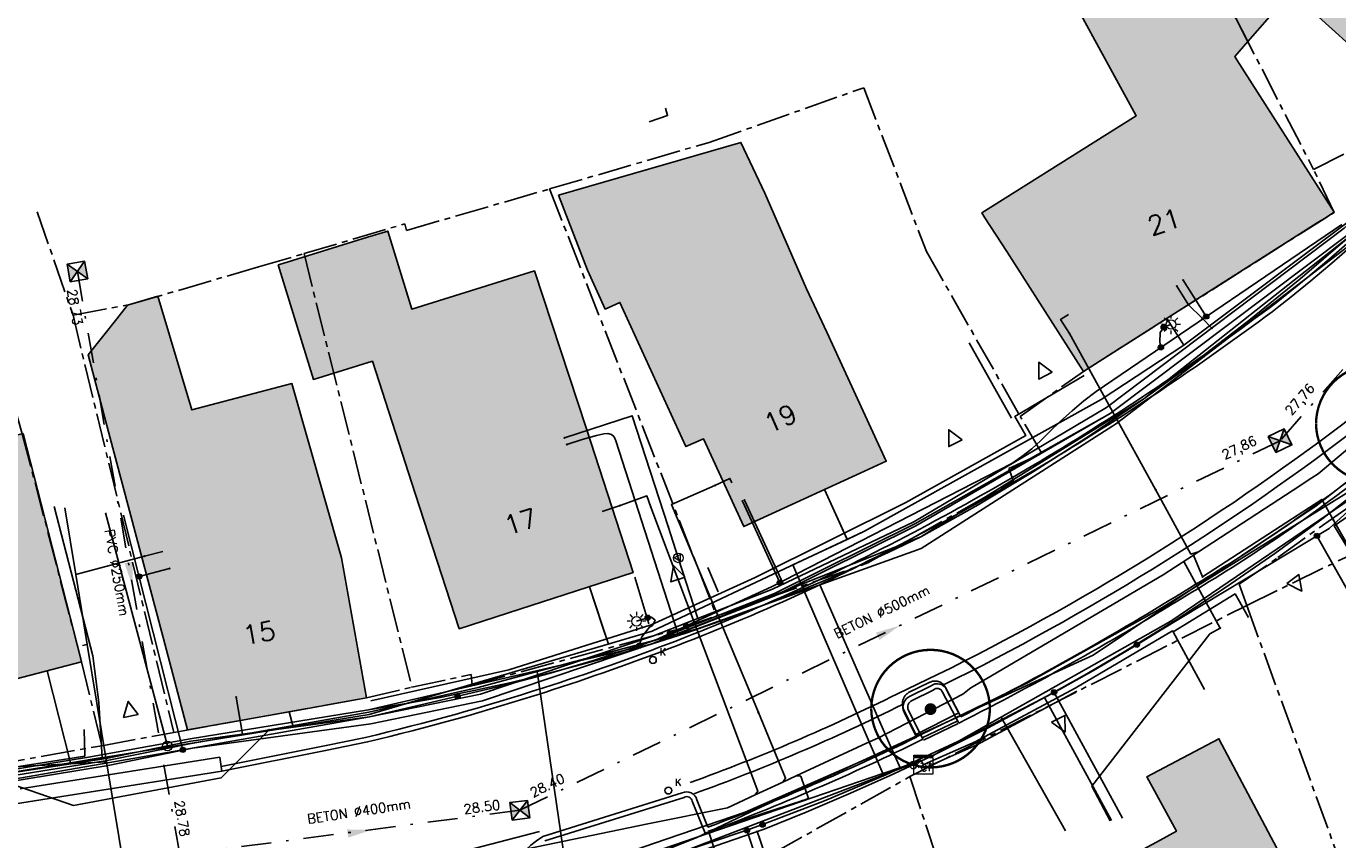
# Model space of a CAD drawing. Header units: metres. Extents: x 202952 to 203755, y 348959 to 349702.
# Tile 79 of 91: x 203399 to 203454, y 349430 to 349464. Entities that reach past the tile are written whole.
import ezdxf
from ezdxf.enums import TextEntityAlignment as Align

# ---------------------------------------------------------------- set-up
doc = ezdxf.new("R2010")
doc.units = ezdxf.units.M
doc.linetypes.add('1-200 CENTER', pattern=[4.28625, 2.8575, -0.47625, 0.47625, -0.47625])
doc.linetypes.add('1-200 DASHDOT', pattern=[2.54, 1.27, -0.635, 0, -0.635])
for name, color, linetype in [('bgt.onbegroeidterreindeel', 252, 'Continuous'), ('PH-BEST-BEBOUWING', 1, 'Continuous'), ('PH-BEST-BEBOUWING-ARCERING', 254, 'Continuous'), ('PH-BEST-BEGROEIIING', 252, 'Continuous'), ('PH-BEST-ELKETRAKAST', 6, 'Continuous'), ('PH-BEST-HUISNUMMER', 7, 'Continuous'), ('PH-BEST-INRIT', 8, 'Continuous'), ('PH-BEST-KADASTRALE-GRENS', 240, '1-200 CENTER'), ('PH-BEST-KL-DATA_KPN', 12, '1-200 TELEFONIE-KPN'), ('PH-BEST-KL-DATA_ZIGGO BV', 12, '1-200 ZIGGO'), ('PH-BEST-KL-ET_MIDDENSPANNING_ENEXIS', 12, '1-200 MIDDENSPANNING'), ('PH-BEST-KL-GAS_HOGEDRUK_ENEXIS', 12, '1-200 GASLEIDING HOGE DRUK'), ('PH-BEST-KL-GAS_LAGEDRUK_ENEXIS', 12, '1-200 GASLEIDING LAGE DRUK'), ('PH-BEST-KL-LAAGSPANNING-ENEXIS', 12, '1-200 LAAGSPANNING'), ('PH-BEST-KL-WATER-WML', 12, '1-200 WML'), ('PH-BEST-KL-WATER-WML-buiten gebruik', 11, '1-200 WML'), ('PH-BEST-KOLK', 8, 'Continuous'), ('PH-BEST-PUT-HANDHAVEN', 84, 'Continuous'), ('PH-BEST-RIO-HANDHAVEN-GEMENGD', 44, '1-200 DASHDOT'), ('PH-BEST-RIO-TEKST', 8, 'Continuous'), ('PH-BEST-RIO-TEKST-VLOEIVLAK', 8, 'Continuous'), ('PH-INM-BOOM-HANDHAVEN', 96, 'Continuous'), ('PH-INM-HEKWERK', 6, '1-200 HEKWERK'), ('PH-INM-KANTVERHARDING', 253, 'Continuous')]:
    doc.layers.add(name, color=color, linetype=linetype)
doc.styles.add('NLCS-ISO', font='txt')
doc.styles.add('RDL_MAATVOERING', font='romans.shx')
doc.styles.add('ROMANS', font='romans.shx')
doc.linetypes.add('1-200 GASLEIDING HOGE DRUK', pattern='A,1.5,-0.6,["GAS HD",ROMANS,S=0.24,R=0,X=-0.5,Y=-0.12],-1.1', length=3.2)
doc.linetypes.add('1-200 GASLEIDING LAGE DRUK', pattern='A,1.5,-0.6,["GAS LD",ROMANS,S=0.24,R=0,X=-0.5,Y=-0.12],-1', length=3.1)
doc.linetypes.add('1-200 HEKWERK', pattern='A,1.5,-0.4,["X",ROMANS,S=0.24,R=0,X=-0.275,Y=-0.12],-0.05', length=1.95)
doc.linetypes.add('1-200 LAAGSPANNING', pattern='A,1.5,-0.6,["LS",ROMANS,S=0.24,R=0,X=-0.45,Y=-0.12],-0.05', length=2.15)
doc.linetypes.add('1-200 MIDDENSPANNING', pattern='A,1.5,-0.6,["MS",ROMANS,S=0.24,R=0,X=-0.5,Y=-0.12],-0.05', length=2.15)
doc.linetypes.add('1-200 TELEFONIE-KPN', pattern='A,1.5,-0.6,["KPN",ROMANS,S=0.24,R=0,X=-0.5,Y=-0.12],-0.3', length=2.4)
doc.linetypes.add('1-200 WML', pattern='A,1.5,-0.6,["WML",ROMANS,S=0.24,R=0,X=-0.5,Y=-0.12],-0.3', length=2.4)
doc.linetypes.add('1-200 ZIGGO', pattern='A,1.5,-0.6,["ZIGGO",ROMANS,S=0.24,R=0,X=-0.5,Y=-0.12],-0.65', length=2.75)

# ---------------------------------------------------------------- blocks, each defined once
blk = doc.blocks.new('SKL-WTB_HULP_KAST-SO')
at = {"color": 0, "linetype": 'ByBlock', "lineweight": 18}
for points in [[(-2, 2), (2, 2), (2, 1.680000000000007), (-2, 1.680000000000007)], [(-2, 1.520000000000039), (2, 1.520000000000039), (2, -2), (-2, -2)]]:
    blk.add_lwpolyline(points, close=True, dxfattribs=at)
at = {"color": 0, "linetype": 'ByBlock', "lineweight": 18, "style": 'NLCS-ISO'}
blk.add_text('kast', height=1.5, dxfattribs=at).set_placement((0, 0), align=Align.MIDDLE_CENTER)
at = {"color": 0, "linetype": 'ByBlock', "lineweight": 18, "style": 'NLCS-ISO', "flags": 1}
for tag, p in [('TYPE', (2.5, 0)), ('OMSCHRIJVING', (2.5, -3)), ('LABEL', (2.5, -1.5))]:
    blk.add_attdef(tag, p, '', height=1, dxfattribs=at)
blk = doc.blocks.new('SKL-WTB_HULP_OVERIG-SO')
at = {"color": 0, "linetype": 'ByBlock', "lineweight": 18}
for points in [[(-0.1414213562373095, 0.1414213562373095), (0.1414213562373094, -0.1414213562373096)], [(0.1414213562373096, 0.1414213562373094), (-0.1414213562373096, -0.1414213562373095)]]:
    blk.add_lwpolyline(points, dxfattribs=at)
at = {"color": 0, "linetype": 'ByBlock', "lineweight": 18, "style": 'NLCS-ISO', "flags": 1}
for tag, p in [('TYPE', (1.5, 0)), ('OMSCHRIJVING', (1.5, -3)), ('LABEL', (1.5, -1.5))]:
    blk.add_attdef(tag, p, '', height=1, dxfattribs=at)
blk = doc.blocks.new('SKL-WTB_HULP_MOF-SO')
at = {"linetype": 'ByBlock', "lineweight": 18}
h = blk.add_hatch(color=0, dxfattribs=at)
h.dxf.hatch_style = 1
h.paths.add_polyline_path([(-0.5625, 0, 1), (0.5625, 0, 1)])
at = {"color": 0, "linetype": 'ByBlock', "lineweight": 18}
blk.add_circle((0, 0), 0.5625, dxfattribs=at)
at = {"color": 0, "linetype": 'ByBlock', "lineweight": 18, "style": 'NLCS-ISO', "flags": 1}
for tag, p in [('TYPE', (1.5, 0)), ('OMSCHRIJVING', (1.5, -3)), ('LABEL', (1.5, -1.5))]:
    blk.add_attdef(tag, p, '', height=1, dxfattribs=at)
blk = doc.blocks.new('SKL-ET_OV_LICHTMAST-SO')
at = {"color": 0, "linetype": 'ByBlock', "lineweight": 18}
for points in [[(-1.25, 0), (-2, 0)], [(-1.41421356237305, 1.414213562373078), (-0.8838834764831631, 0.8838834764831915)], [(0, 2), (0, 1.25)], [(0.88388347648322, 0.8838834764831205), (1.414213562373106, 1.414213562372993)], [(2, 0), (1.25, 0)], [(-1.414213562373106, -1.414213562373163), (-0.8838834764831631, -0.88388347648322)], [(0, -1.25), (0, -2)], [(0.8838834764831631, -0.8838834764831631), (1.414213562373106, -1.414213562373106)]]:
    blk.add_lwpolyline(points, dxfattribs=at)
blk.add_circle((0, 0), 1, dxfattribs=at)
blk = doc.blocks.new('SKL-WTB_HULP_VERLOOP-SO')
at = {"color": 0, "linetype": 'ByBlock', "lineweight": 18}
for points in [[(0.4400000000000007, 0.7199999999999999), (-0.8800000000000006, -2.084209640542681e-16)], [(0.4400000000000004, -0.7200000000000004), (-0.8800000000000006, 3.096831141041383e-16)], [(0.4400000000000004, -0.7200000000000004), (0.4400000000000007, 0.7199999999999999)]]:
    blk.add_lwpolyline(points, dxfattribs=at)
blk.add_circle((0, 0), 1, dxfattribs=at)
at = {"color": 0, "linetype": 'ByBlock', "lineweight": 18, "style": 'NLCS-ISO', "flags": 1}
for tag, p in [('TYPE', (1.5, 0)), ('OMSCHRIJVING', (1.5, -3)), ('LABEL', (1.5, -1.5))]:
    blk.add_attdef(tag, p, '', height=1, dxfattribs=at)
blk = doc.blocks.new('SKL-WTB_HULP_T STUK-SO')
at = {"color": 0, "linetype": 'ByBlock', "lineweight": 18}
blk.add_circle((0, 0), 1, dxfattribs=at)
at = {"color": 0, "linetype": 'ByBlock', "lineweight": -2, "style": 'NLCS-ISO'}
blk.add_text('T', height=1, dxfattribs=at).set_placement((0, 0), align=Align.MIDDLE_CENTER)
at = {"color": 0, "linetype": 'ByBlock', "lineweight": 18, "style": 'NLCS-ISO', "flags": 1}
for tag, p in [('TYPE', (1.5, 0)), ('OMSCHRIJVING', (1.5, -3)), ('LABEL', (1.5, -1.5))]:
    blk.add_attdef(tag, p, '', height=1, dxfattribs=at)
blk = doc.blocks.new('*U35')
blk.add_circle((-2.189056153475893e-17, 0), 0.1425)
at = {"ltscale": 0.05, "style": 'ROMANS'}
blk.add_text('K', height=0.3, dxfattribs=at).set_placement((0.2771122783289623, 0.1949394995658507))
blk = doc.blocks.new('*U12')
h = blk.add_hatch(color=256)
h.paths.add_polyline_path([(0, 0), (-0.375, 0.375), (-0.375, -0.375)])
h.paths.add_polyline_path([(0.375, 0.375), (0, 0), (0.375, -0.375)])
for p, q in [((-0.375, -0.375), (0.375, 0.375)), ((-0.375, 0.375), (0.375, -0.375))]:
    blk.add_line(p, q)
blk.add_lwpolyline([(-0.375, -0.375), (0.375, -0.375), (0.375, 0.375), (-0.375, 0.375)], close=True)
blk = doc.blocks.new('Materialisatie')
blk.add_solid([(-1.040148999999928, 0.1733580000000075), (-1.040148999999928, -0.1733579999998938), (0, 0)])
at = {"style": 'ROMANS'}
blk.add_attdef('MATERIALISATIE', (-2.630907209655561, 0.6566269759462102), '', height=0.4, dxfattribs=at)
blk = doc.blocks.new('Elektrakast')
blk.add_circle((0, 0), 0.15)
at = {"style": 'RDL_MAATVOERING'}
blk.add_text('el', height=0.4, dxfattribs=at).set_placement((0.3019962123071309, -0.2539061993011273))
blk = doc.blocks.new('INRITSYMBOOL')
at = {"layer": 'PH-BEST-INRIT'}
blk.add_lwpolyline([(-0.3150000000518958, 0.6299999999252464), (0, 0), (0.3149999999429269, 0.6299999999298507)], close=True, dxfattribs=at)
blk = doc.blocks.new('*U26')
at = {"const_width": 0.1}
blk.add_lwpolyline([(-2.499880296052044, 0.003529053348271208, 0.990402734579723), (2.499814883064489, 0.03042285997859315, 0.990402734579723), (-2.499936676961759, 0.01779357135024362)], format="xyb", dxfattribs=at)
at = {"linetype": 'Continuous', "const_width": 0.25}
blk.add_lwpolyline([(-0.125, 0, 1), (0.125, 0, 1)], format="xyb", close=True, dxfattribs=at)

msp = doc.modelspace()

# ---------------------------------------------------------------- hatches: boundary and pattern name
at = {"layer": 'PH-BEST-BEBOUWING-ARCERING'}
for points in [[(203444.471, 349474.935), (203445.105, 349475.477), (203444.13, 349476.405), (203447.54, 349480.076), (203447.941, 349480.508), (203451.964, 349476.82), (203450.956, 349475.628), (203455.435, 349471.299), (203456.495, 349472.709), (203456.971, 349472.285), (203457.64, 349471.69), (203462.08, 349467.66), (203459.817, 349465.166), (203458.699, 349463.934), (203456.5, 349461.51), (203452.324, 349465.3), (203450.495, 349463.201)], [(203440.35, 349454.35), (203439.418, 349455.763), (203439.295, 349455.983), (203444.477, 349459.243), (203445.799, 349460.075), (203441.968, 349467.076), (203442.303, 349467.257), (203439.849, 349472.15), (203443.786, 349473.675), (203443.683, 349473.943), (203443.591, 349474.183), (203444.471, 349474.935), (203450.495, 349463.201), (203449.947, 349462.573), (203450.032, 349462.429), (203450.91, 349461.06), (203454.13, 349456), (203453.721, 349455.74), (203453.422, 349455.55), (203448.382, 349452.347), (203443.57, 349449.29)], [(203398.895, 349446.671), (203395.029, 349445.727), (203393.163, 349453.018), (203393.257, 349453.046), (203396.642, 349454.058), (203394.88, 349459.956), (203394.029, 349463.236), (203386.08, 349461.287), (203387.694, 349455.454), (203387.817, 349455.486), (203388.79, 349452.323), (203392.695, 349434.776), (203401.36, 349437.04), (203401.326, 349437.172)], [(203452.09, 349428.5), (203449.28, 349433.8), (203446.478, 349432.316), (203446.24, 349432.19), (203446.563, 349431.599), (203447.49, 349429.9), (203446.809, 349429.53), (203441.515, 349426.652), (203440.83, 349426.28), (203442.674, 349422.894), (203443.7, 349421.01), (203444.672, 349419.257), (203447.83, 349420.939), (203454.235, 349424.349)], [(203443.7, 349421.01), (203442.674, 349422.894), (203440.83, 349426.28), (203441.515, 349426.652), (203446.809, 349429.53), (203447.49, 349429.9), (203446.563, 349431.599), (203446.24, 349432.19), (203446.478, 349432.316), (203449.28, 349433.8), (203452.09, 349428.5), (203454.235, 349424.349), (203447.83, 349420.939), (203444.672, 349419.257)]]:
    msp.add_hatch(color=256, dxfattribs=at).paths.add_polyline_path(points)
for points in [[(203421.458, 349456.727), (203429.142, 349458.946), (203430.153, 349456.812), (203431.909, 349452.774), (203432.76, 349450.95), (203435.26, 349445.5), (203434.168, 349444.999), (203429.26, 349442.75), (203427.562, 349446.452), (203426.822, 349446.119), (203424.045, 349452.204), (203423.415, 349451.92), (203422.678, 349453.556)], [(203409.64, 349453.78), (203409.838, 349453.841), (203413.41, 349454.947), (203414.26, 349455.21), (203415.275, 349451.923), (203420.438, 349453.528), (203422.637, 349446.869), (203424.6, 349440.81), (203419.829, 349439.267), (203417.27, 349438.44), (203415.42, 349444.15), (203413.616, 349449.72), (203411.131, 349448.952)], [(203404.8, 349438.066), (203402.499, 349446.748), (203401.64, 349449.99), (203402.851, 349451.515), (203403.3, 349452.08), (203404.58, 349452.46), (203406.005, 349447.669), (203410.221, 349448.776), (203412.31, 349441.43), (203413.36, 349435.52), (203411.354, 349435.163), (203410.581, 349435.025), (203405.83, 349434.18)]]:
    msp.add_hatch(color=256, dxfattribs=at).paths.add_polyline_path(points, flags=17)

# ---------------------------------------------------------------- linework, layer by layer
at = {"layer": 'bgt.onbegroeidterreindeel'}
for points in [[(203421.458, 349456.727), (203422.678, 349453.556), (203423.415, 349451.92), (203424.045, 349452.204), (203426.822, 349446.119), (203427.562, 349446.452), (203429.26, 349442.75), (203434.168, 349444.999), (203435.26, 349445.5), (203432.76, 349450.95), (203431.909, 349452.774), (203430.153, 349456.812), (203429.142, 349458.946), (203421.458, 349456.727)], [(203409.64, 349453.78), (203411.131, 349448.952), (203413.616, 349449.72), (203415.42, 349444.15), (203417.27, 349438.44), (203419.829, 349439.267), (203424.6, 349440.81), (203422.637, 349446.869), (203420.438, 349453.528), (203415.275, 349451.923), (203414.26, 349455.21), (203413.41, 349454.947), (203409.838, 349453.841), (203409.64, 349453.78)]]:
    msp.add_lwpolyline(points, close=True, dxfattribs=at)
at = {"layer": 'PH-BEST-BEBOUWING'}
for points in [[(203444.471, 349474.935), (203445.105, 349475.477), (203444.13, 349476.405), (203447.54, 349480.076), (203447.941, 349480.508), (203451.964, 349476.82), (203450.956, 349475.628), (203455.435, 349471.299), (203456.495, 349472.709), (203456.971, 349472.285), (203457.64, 349471.69), (203462.08, 349467.66), (203459.817, 349465.166), (203458.699, 349463.934), (203456.5, 349461.51), (203452.324, 349465.3), (203450.495, 349463.201), (203444.471, 349474.935)], [(203440.35, 349454.35), (203439.418, 349455.763), (203439.295, 349455.983), (203444.477, 349459.243), (203445.799, 349460.075), (203441.968, 349467.076), (203442.303, 349467.257), (203439.849, 349472.15), (203443.786, 349473.675), (203443.683, 349473.943), (203443.591, 349474.183), (203444.471, 349474.935), (203450.495, 349463.201), (203449.947, 349462.573), (203450.032, 349462.429), (203450.91, 349461.06), (203454.13, 349456), (203453.721, 349455.74), (203453.422, 349455.55), (203448.382, 349452.347), (203443.57, 349449.29), (203440.35, 349454.35)], [(203387.694, 349455.454), (203386.08, 349461.287), (203394.029, 349463.236), (203394.88, 349459.956), (203396.642, 349454.058), (203393.257, 349453.046), (203393.163, 349453.018), (203395.029, 349445.727), (203398.895, 349446.671), (203401.326, 349437.172), (203401.36, 349437.04), (203392.695, 349434.776), (203388.79, 349452.323), (203387.817, 349455.486), (203387.694, 349455.454)], [(203421.458, 349456.727), (203429.142, 349458.946), (203430.153, 349456.812), (203431.909, 349452.774), (203432.76, 349450.95), (203435.26, 349445.5), (203434.168, 349444.999), (203429.26, 349442.75), (203427.562, 349446.452), (203426.822, 349446.119), (203424.045, 349452.204), (203423.415, 349451.92), (203422.678, 349453.556), (203421.458, 349456.727)], [(203409.64, 349453.78), (203409.838, 349453.841), (203413.41, 349454.947), (203414.26, 349455.21), (203415.275, 349451.923), (203420.438, 349453.528), (203422.637, 349446.869), (203424.6, 349440.81), (203419.829, 349439.267), (203417.27, 349438.44), (203415.42, 349444.15), (203413.616, 349449.72), (203411.131, 349448.952), (203409.64, 349453.78)], [(203404.8, 349438.066), (203402.499, 349446.748), (203401.64, 349449.99), (203402.851, 349451.515), (203403.3, 349452.08), (203404.58, 349452.46), (203406.005, 349447.669), (203410.221, 349448.776), (203412.31, 349441.43), (203413.36, 349435.52), (203411.354, 349435.163), (203410.581, 349435.025), (203405.83, 349434.18), (203404.8, 349438.066)], [(203443.7, 349421.01), (203442.674, 349422.894), (203440.83, 349426.28), (203441.515, 349426.652), (203446.809, 349429.53), (203447.49, 349429.9), (203446.563, 349431.599), (203446.24, 349432.19), (203446.478, 349432.316), (203449.28, 349433.8), (203452.09, 349428.5), (203454.235, 349424.349), (203447.83, 349420.939), (203444.672, 349419.257), (203443.7, 349421.01)], [(203443.7, 349421.01), (203442.674, 349422.894), (203440.83, 349426.28), (203441.515, 349426.652), (203446.809, 349429.53), (203447.49, 349429.9), (203446.563, 349431.599), (203446.24, 349432.19), (203446.478, 349432.316), (203449.28, 349433.8), (203452.09, 349428.5), (203454.235, 349424.349), (203447.83, 349420.939), (203444.672, 349419.257), (203443.7, 349421.01)]]:
    msp.add_lwpolyline(points, close=True, dxfattribs=at)
at = {"layer": 'PH-BEST-BEGROEIIING'}
msp.add_lwpolyline([(203436.507, 349433.985), (203435.982, 349435.081), (203435.9730064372, 349435.1150967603), (203435.9650041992, 349435.1494396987), (203435.958, 349435.184), (203435.9519837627, 349435.2188497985), (203435.9469823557, 349435.253859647), (203435.943, 349435.289), (203435.9438963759, 349435.3066978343), (203435.9452299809, 349435.324368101), (203435.947, 349435.342), (203435.9492258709, 349435.3597313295), (203435.9518930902, 349435.3774016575), (203435.955, 349435.395), (203435.9597962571, 349435.414148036), (203435.965131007, 349435.4331530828), (203435.971, 349435.452), (203435.9774667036, 349435.4708637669), (203435.9844686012, 349435.4895354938), (203435.992, 349435.508), (203436.0058364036, 349435.5319652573), (203436.0201718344, 349435.5556353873), (203436.035, 349435.579), (203436.0505108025, 349435.6023377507), (203436.0665132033, 349435.6253412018), (203436.083, 349435.648), (203436.1015170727, 349435.665857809), (203436.1205219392, 349435.6831955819), (203436.14, 349435.7), (203436.1598972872, 349435.7162272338), (203436.1802358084, 349435.7318978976), (203436.201, 349435.747), (203437.073, 349436.17), (203437.100293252, 349436.1825393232), (203437.1279691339, 349436.1942098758), (203437.156, 349436.205), (203437.1843771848, 349436.2149053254), (203437.2130534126, 349436.2239083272), (203437.242, 349436.232), (203437.2656264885, 349436.233992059), (203437.2892992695, 349436.2353257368), (203437.313, 349436.236), (203437.337015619, 349436.2360102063), (203437.3610219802, 349436.2353433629), (203437.385, 349436.234), (203437.4115368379, 349436.2277810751), (203437.437877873, 349436.2207790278), (203437.464, 349436.213), (203437.489940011, 349436.2044301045), (203437.5156142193, 349436.1950940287), (203437.541, 349436.185), (203437.5614162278, 349436.1733502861), (203437.5814239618, 349436.1610121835), (203437.601, 349436.148), (203437.6201520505, 349436.1343062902), (203437.6388259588, 349436.1199673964), (203437.657, 349436.105), (203437.6757378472, 349436.0836106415), (203437.693744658, 349436.0616023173), (203437.711, 349436.039), (203437.7274599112, 349436.0158648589), (203437.7431324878, 349435.9921892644), (203437.758, 349435.968), (203438.325, 349434.893), (203436.507, 349433.985)], close=True, dxfattribs=at)
at = {"layer": 'PH-BEST-KADASTRALE-GRENS', "ltscale": 0.5}
for p, q in [((203421.079, 349456.985), (203428.121, 349438.983)), ((203399.493, 349456.027), (203401.002, 349451.666)), ((203410.735, 349454.258), (203415.279, 349435.976)), ((203401.002, 349451.666), (203405.244, 349434.069)), ((203454.017, 349443.064), (203456.422, 349444.729)), ((203451.756, 349441.438), (203454.017, 349443.064)), ((203450.133, 349440.314), (203451.756, 349441.438)), ((203450.449, 349439.427), (203450.133, 349440.314)), ((203436.26, 349432.204), (203450.449, 349439.427)), ((203450.449, 349439.427), (203460.108, 349412.844)), ((203402.22, 349433.509), (203405.244, 349434.069)), ((203393.329, 349431.929), (203402.22, 349433.509)), ((203436.26, 349432.204), (203443.472, 349410.242)), ((203436.26, 349432.204), (203443.472, 349410.242))]:
    msp.add_line(p, q, dxfattribs=at)
for points in [[(203416.917, 349529.696), (203436.412, 349490.632), (203453.264, 349457.807)], [(203453.264, 349457.807), (203460.47, 349461.446), (203465.968, 349467.577)], [(203421.079, 349456.985), (203427.798, 349458.95), (203434.315, 349461.248)], [(203434.315, 349461.248), (203436.953, 349454.353), (203440.908, 349447.391)], [(203434.315, 349461.248), (203436.953, 349454.353), (203440.908, 349447.391)], [(203395.081, 349460.026), (203398.865, 349446.664), (203401.36, 349437.04), (203402.22, 349433.509)], [(203440.908, 349447.391), (203443.57, 349449.29), (203454.132, 349455.997), (203453.264, 349457.807)], [(203410.735, 349454.258), (203414.984, 349455.516), (203415.057, 349455.24), (203421.079, 349456.985)], [(203401.002, 349451.666), (203403.389, 349452.106), (203408.82, 349453.701), (203410.735, 349454.258)], [(203428.121, 349438.983), (203434.494, 349441.216), (203440.619, 349444.657), (203440.421, 349445.204), (203441.819, 349445.835), (203440.908, 349447.391)], [(203428.121, 349438.983), (203434.494, 349441.216), (203440.619, 349444.657), (203440.421, 349445.204), (203441.819, 349445.835), (203440.908, 349447.391)], [(203450.449, 349439.427), (203454.61, 349441.45), (203462.07, 349445.66)], [(203415.279, 349435.976), (203417.774, 349436.511), (203417.814, 349436.06), (203426.565, 349438.442), (203428.121, 349438.983)], [(203405.244, 349434.069), (203413.36, 349435.52), (203415.279, 349435.976)], [(203422.86, 349426.43), (203430.46, 349428.95), (203436.26, 349432.204)]]:
    msp.add_lwpolyline(points, dxfattribs=at)
at = {"layer": 'PH-BEST-KL-DATA_KPN'}
for points in [[(203425.522, 349437.955), (203427.305, 349438.438), (203436.737, 349441.821), (203444.962, 349447.094), (203454.933, 349454.733), (203459.314, 349458.954), (203464.926, 349465.287), (203473.228, 349474.972), (203488.144, 349491.471), (203494.731, 349500), (203499.15, 349505.72)], [(203476.207, 349478.903), (203472.297, 349474.347), (203464.595, 349465.372), (203459.089, 349459.155), (203454.719, 349455.071), (203444.695, 349447.517), (203436.466, 349442.863), (203430.55, 349439.931), (203425.522, 349437.955)], [(203421.905, 349427.705), (203421.906, 349427.705), (203424.616, 349428.572), (203427.261, 349429.621), (203429.829, 349430.847), (203443.98, 349437.323), (203453.38, 349443.626), (203460.201, 349448.968), (203461.828, 349450.562), (203467.115, 349456.43), (203478.318, 349467.028)], [(203420.561, 349436.631), (203425.522, 349437.955)], [(203409.26, 349434.181), (203413.464, 349434.929), (203418.069, 349435.966), (203420.561, 349436.631)], [(203420.631, 349436.165), (203420.562, 349436.631)], [(203421.815, 349427.978), (203420.631, 349436.165)], [(203397.714, 349432.128), (203402.443, 349432.878), (203405.983, 349433.599), (203409.26, 349434.181)], [(203397.715, 349432.128), (203401.018, 349430.98), (203407.242, 349432.151), (203409.261, 349434.181)]]:
    msp.add_lwpolyline(points, dxfattribs=at)
at = {"layer": 'PH-BEST-KL-DATA_ZIGGO BV'}
for points in [[(203447.799, 349450.403), (203455.18, 349455.931), (203464.183, 349465.201)], [(203447.086, 349451.524), (203447.799, 349450.403)], [(203447.799, 349450.403), (203444.322, 349448.109)], [(203444.322, 349448.109), (203434.344, 349442.553), (203433.617, 349442.21)], [(203432.655, 349444.306), (203433.585, 349442.279)], [(203432.655, 349444.306), (203433.617, 349442.21)], [(203455.55, 349444.412), (203447.249, 349438.766)], [(203400.213, 349443.59), (203401.832, 349437.302), (203402.095, 349435.326), (203402.228, 349433.004)], [(203434.344, 349442.553), (203431.957, 349441.428)], [(203433.617, 349442.21), (203431.957, 349441.428)], [(203433.585, 349442.279), (203433.617, 349442.21)], [(203425.401, 349438.337), (203431.957, 349441.428)], [(203431.957, 349441.428), (203431.324, 349441.129)], [(203431.324, 349441.129), (203435.12, 349432.33)], [(203422.754, 349440.213), (203423.298, 349438.573)], [(203422.754, 349440.213), (203423.556, 349437.794)], [(203435.388, 349433.616), (203432.458, 349440.287)], [(203413.482, 349434.831), (203425.401, 349438.337)], [(203423.298, 349438.573), (203423.556, 349437.794)], [(203447.249, 349438.766), (203437.147, 349433.042)], [(203399.909, 349436.661), (203400.9, 349432.788)], [(203410.108, 349434.941), (203410.27, 349434.31)], [(203392.635, 349431.446), (203413.482, 349434.831)], [(203442.815, 349429.912), (203440.104, 349434.718)], [(203435.388, 349433.616), (203435.87, 349432.554)], [(203402.228, 349433.004), (203400.9, 349432.788)], [(203426.312, 349428.899), (203436.737, 349432.885)], [(203436.737, 349432.885), (203435.857, 349432.583)], [(203436.737, 349432.885), (203435.87, 349432.554)], [(203436.737, 349432.885), (203436.827, 349432.707)], [(203435.12, 349432.33), (203422.345, 349427.945), (203422.217, 349426.455)], [(203435.857, 349432.583), (203435.12, 349432.33)], [(203435.12, 349432.33), (203435.144, 349432.276)], [(203435.87, 349432.554), (203435.144, 349432.276)], [(203435.857, 349432.583), (203435.87, 349432.554)]]:
    msp.add_lwpolyline(points, dxfattribs=at)
at = {"layer": 'PH-BEST-KL-ET_MIDDENSPANNING_ENEXIS'}
for points in [[(203496.531, 349503.595), (203495.864, 349502.779), (203495.481, 349502.62), (203495.063, 349502.696), (203494.34, 349502.661), (203494.483, 349501.977), (203494.623, 349501.617), (203494.599, 349501.231), (203493.592, 349500), (203487.287, 349492.161), (203483.968, 349487.948), (203472.521, 349474.158), (203466.12, 349466.654), (203460.743, 349460.532), (203454.774, 349454.987), (203446.113, 349448.131), (203436.719, 349442.318), (203425.361, 349437.787), (203413.447, 349435.027), (203405.932, 349433.793), (203401.649, 349433.029), (203388.272, 349430.833)], [(203454.774, 349454.987), (203452.684, 349453.18), (203450.542, 349451.434), (203448.351, 349449.75), (203446.113, 349448.131), (203443.828, 349446.576), (203441.5, 349445.089), (203439.129, 349443.669), (203436.719, 349442.318), (203435.339, 349441.658), (203433.946, 349441.024), (203432.542, 349440.417), (203431.126, 349439.837), (203429.699, 349439.283), (203428.263, 349438.757), (203426.816, 349438.258), (203425.361, 349437.787), (203423.896, 349437.343), (203422.424, 349436.928), (203420.943, 349436.54), (203419.456, 349436.18), (203417.962, 349435.849), (203416.463, 349435.547), (203414.957, 349435.273), (203413.447, 349435.027)]]:
    msp.add_lwpolyline(points, dxfattribs=at)
at = {"layer": 'PH-BEST-KL-GAS_HOGEDRUK_ENEXIS'}
msp.add_lwpolyline([(203388.401, 349430.35), (203402.475, 349432.68), (203406.034, 349433.406), (203413.552, 349434.436), (203418.256, 349435.395), (203425.555, 349437.86), (203430.594, 349439.841), (203436.51, 349442.773), (203444.697, 349447.518), (203454.72, 349455.071), (203459.091, 349459.157), (203464.671, 349465.307), (203472.292, 349474.352), (203483.892, 349488.012), (203487.521, 349491.973), (203494.497, 349500)], dxfattribs=at)
at = {"layer": 'PH-BEST-KL-GAS_LAGEDRUK_ENEXIS'}
for points in [[(203509.314, 349517.835), (203498.715, 349505.632), (203493.867, 349500), (203487.287, 349492.161), (203483.739, 349488.142), (203472.139, 349474.482), (203464.449, 349465.509), (203458.869, 349459.359), (203454.559, 349455.325), (203444.536, 349447.771), (203436.427, 349442.954), (203430.469, 349440.114), (203425.463, 349438.146), (203418.163, 349435.681), (203413.499, 349434.732), (203405.958, 349433.696), (203404.977, 349433.496)], [(203425.279, 349459.822), (203426.053, 349460.08), (203425.958, 349460.386)], [(203448.572, 349451.531), (203448, 349452.105), (203447.501, 349452.888)], [(203448.981, 349451.121), (203448.572, 349451.531)], [(203423.484, 349427.704), (203430.113, 349429.994), (203431.891, 349430.71), (203433.654, 349431.46), (203435.403, 349432.243), (203437.137, 349433.059), (203439.554, 349434.265), (203441.937, 349435.536), (203443.62, 349436.483), (203445.284, 349437.463), (203447.434, 349438.794), (203449.551, 349440.178), (203451.632, 349441.615), (203453.676, 349443.104), (203460.182, 349448.2)], [(203426.072, 349442.757), (203424.564, 349447.42), (203421.707, 349446.495)], [(203430.918, 349440.328), (203429.297, 349443.867)], [(203402.372, 349443.324), (203404.977, 349433.496)], [(203426.503, 349441.425), (203426.072, 349442.757)], [(203427.327, 349438.879), (203426.503, 349441.425)], [(203408.146, 349433.997), (203407.87, 349435.559)], [(203441.937, 349435.536), (203444.759, 349430.354)], [(203404.977, 349433.496), (203402.401, 349432.971), (203381.581, 349429.818)], [(203429.829, 349429.896), (203429.923, 349429.612)], [(203429.923, 349429.612), (203430.488, 349427.905)]]:
    msp.add_lwpolyline(points, dxfattribs=at)
at = {"layer": 'PH-BEST-KL-LAAGSPANNING-ENEXIS'}
for points in [[(203454.452, 349455.493), (203444.106, 349448.446), (203443.591, 349448.049), (203443.092, 349447.633), (203442.608, 349447.199), (203442.142, 349446.746), (203441.778, 349446.374), (203441.39, 349446.027), (203440.98, 349445.706), (203440.55, 349445.413), (203430.427, 349440.204), (203425.524, 349437.956), (203424.862, 349437.727), (203422.971, 349437.113), (203421.064, 349436.553), (203419.142, 349436.046), (203413.499, 349434.732), (203405.629, 349433.336)], [(203448.746, 349451.607), (203447.769, 349453.142)], [(203462.896, 349451.464), (203462.77, 349451.337), (203458.499, 349446.846), (203453.922, 349442.669), (203446.844, 349438.394), (203445.821, 349437.765), (203444.087, 349436.741), (203442.331, 349435.756), (203438.827, 349433.939), (203435.248, 349432.275), (203432.666, 349431.189), (203430.052, 349430.183)], [(203446.835, 349450.305), (203446.788, 349450.524), (203446.802, 349450.928), (203446.954, 349451.147)], [(203446.954, 349451.147), (203447.055, 349451.196), (203447.259, 349451.266)], [(203426.156, 349438.246), (203426.336, 349438.201), (203426.411, 349438.192), (203426.456, 349438.211), (203426.472, 349438.258), (203426.458, 349438.332), (203423.873, 349446.369), (203423.795, 349446.53), (203423.683, 349446.632), (203423.538, 349446.675), (203423.36, 349446.659), (203423.056, 349446.589), (203422.453, 349446.421), (203421.8, 349446.21)], [(203430.78, 349440.386), (203429.207, 349443.825)], [(203405.629, 349433.336), (203403.135, 349443.23)], [(203453.409, 349442.359), (203456.536, 349436.813)], [(203403.787, 349440.644), (203405.061, 349440.983)], [(203425.216, 349438.907), (203424.741, 349438.753)], [(203424.862, 349437.727), (203424.968, 349438.103), (203425.293, 349438.513), (203425.416, 349438.582), (203425.531, 349438.795), (203425.377, 349438.924), (203425.216, 349438.907)], [(203442.331, 349435.756), (203445.211, 349430.457)], [(203405.629, 349433.336), (203398.744, 349432.139), (203388.324, 349430.64), (203374.566, 349428.747), (203372.8, 349428.501), (203371.624, 349428.365), (203370.445, 349428.256), (203369.264, 349428.175), (203368.515, 349428.138), (203367.765, 349428.112), (203366.965, 349428.087), (203366.165, 349428.069), (203364.408, 349428.055), (203362.652, 349428.076), (203360.896, 349428.131)], [(203430.052, 349430.183), (203429.392, 349429.944), (203426.262, 349428.886), (203423.095, 349427.943)], [(203429.392, 349429.944), (203430.109, 349427.779)]]:
    msp.add_lwpolyline(points, dxfattribs=at)
at = {"layer": 'PH-BEST-KL-WATER-WML'}
for points in [[(203442.981, 349450.891), (203442.605, 349451.481), (203442.943, 349451.696)], [(203419.729, 349429.08), (203425.224, 349430.208), (203428.572, 349430.895), (203429.737, 349431.436), (203430.901, 349431.976), (203431.463, 349432.237), (203434.438, 349433.617), (203434.903, 349433.833), (203438.486, 349435.682), (203438.829, 349435.942), (203439.502, 349436.338), (203446.931, 349440.708), (203447.968, 349441.386), (203448.123, 349441.487), (203448.414, 349441.677), (203452.408, 349444.287), (203453.19, 349444.798), (203453.465, 349444.978), (203460.098, 349450.563)], [(203446.604, 349444.305), (203442.981, 349450.891)], [(203456.925, 349447.891), (203453.465, 349444.978)], [(203429.874, 349434.91), (203426.21, 349443.675), (203428.038, 349444.486)], [(203428.758, 349444.596), (203428.675, 349444.778), (203428.038, 349444.486)], [(203448.414, 349441.677), (203448.366, 349441.664), (203448.098, 349441.589), (203446.604, 349444.305)], [(203424.05, 349443.643), (203425.182, 349444.042), (203425.344, 349443.569)], [(203448.59, 349440.623), (203453.618, 349443.896), (203454.11, 349443.025)], [(203401.115, 349440.729), (203400.654, 349443.536)], [(203424.05, 349443.643), (203423.293, 349443.384)], [(203429.737, 349431.436), (203429.767, 349431.476), (203429.855, 349431.597), (203425.344, 349443.569)], [(203454.11, 349443.025), (203455.003, 349441.442)], [(203404.015, 349441.498), (203404.788, 349441.703)], [(203448.123, 349441.487), (203448.165, 349441.514), (203448.207, 349441.542), (203448.59, 349440.623)], [(203401.115, 349440.729), (203404.015, 349441.498)], [(203447.968, 349441.386), (203447.926, 349441.359), (203447.801, 349441.276), (203449.335, 349438.468)], [(203401.602, 349437.769), (203401.115, 349440.729)], [(203449.335, 349438.468), (203448.896, 349438.228), (203443.929, 349431.796), (203444.7, 349430.341)], [(203402.413, 349432.835), (203397.221, 349432.549), (203396.235, 349436.322), (203396.679, 349437.859)], [(203401.602, 349437.769), (203401.405, 349437.735)], [(203402.413, 349432.835), (203401.602, 349437.769)], [(203434.903, 349433.833), (203438.486, 349435.682)], [(203430.901, 349431.976), (203430.931, 349432.016), (203431.019, 349432.137), (203429.874, 349434.91)], [(203403.182, 349428.153), (203402.413, 349432.835)], [(203431.463, 349432.237), (203431.513, 349432.233), (203431.663, 349432.222), (203431.989, 349431.277), (203431.703, 349431.184)], [(203431.703, 349431.184), (203427.774, 349429.908), (203428.207, 349428.576)]]:
    msp.add_lwpolyline(points, dxfattribs=at)
at = {"layer": 'PH-BEST-KL-WATER-WML-buiten gebruik'}
msp.add_lwpolyline([(203397.924, 349424.19), (203399.93, 349424.429), (203401.632, 349424.631), (203402.329, 349424.714), (203403.71, 349424.941), (203408.23, 349425.684), (203409.657, 349425.919), (203412.847, 349426.443), (203413.269, 349426.534), (203423.709, 349428.786), (203425.497, 349429.397), (203429.318, 349430.703), (203431.371, 349431.604), (203435.989, 349433.63), (203436.276, 349433.756), (203439.894, 349435.513), (203441.246, 349436.17), (203446.712, 349439.222), (203448.688, 349440.449), (203453.093, 349443.183), (203454.948, 349444.334)], dxfattribs=at)
at = {"layer": 'PH-BEST-RIO-HANDHAVEN-GEMENGD'}
for p, q in [((203482.384, 349481.088), (203451.856, 349446.368)), ((203401.184, 349453.504), (203405.4980240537, 349428.9155983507)), ((203451.856, 349446.368), (203419.824, 349430.784)), ((203419.824, 349430.784), (203405.4980240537, 349428.9155983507))]:
    msp.add_line(p, q, dxfattribs=at)
at = {"layer": 'PH-INM-HEKWERK', "flags": 128}
msp.add_lwpolyline([(203398.0867586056, 349432.5369932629), (203401.4953476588, 349433.0639940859), (203401.4670195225, 349434.1872396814)], dxfattribs=at)
at = {"layer": 'PH-INM-KANTVERHARDING'}
for p, q in [((203436.2653, 349435.5945), (203437.1312, 349436.0239)), ((203436.3487713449, 349435.4126521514), (203437.2427242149, 349435.8559635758)), ((203437.6353682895, 349435.7592000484), (203438.3269896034, 349434.4634306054)), ((203437.8182, 349435.8414), (203438.4112, 349434.7304)), ((203436.5392, 349433.8683), (203436.0148, 349434.9248)), ((203436.8077643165, 349433.7770700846), (203436.1945948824, 349435.012412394)), ((203411.6025215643, 349433.4992270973), (203413.3284352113, 349433.8563849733)), ((203407.1824611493, 349433.0188446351), (203398.7733421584, 349431.6934105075)), ((203407.2721819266, 349432.4361867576), (203407.1824611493, 349433.0188446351)), ((203420.7939, 349429.681), (203426.6669, 349431.5169)), ((203420.8790727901, 349429.498080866), (203426.7422202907, 349431.3309009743)), ((203427.0900259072, 349431.1664994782), (203427.6356298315, 349429.813368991)), ((203427.2816, 349431.2262), (203427.748, 349430.0695))]:
    msp.add_line(p, q, dxfattribs=at)
for points in [[(203427.0008, 349431.9554, 0.02900644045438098), (203435.7305, 349435.6955), (203437.4282, 349436.5044, 0.04747916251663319), (203454.4939, 349447.0662), (203456.0475, 349448.2685, 0.03910721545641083), (203467.1257, 349458.9356), (203473.9602, 349466.7983), (203480.915, 349474.9747), (203488.7176, 349484.1102), (203491.6851, 349487.5734), (203496.7994, 349493.5344), (203501.8506, 349499.4492), (203508.0303, 349506.6839, -0.03913810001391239), (203524.4943, 349523.2297, -0.01349858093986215), (203529.8018, 349527.5198, -0.01368118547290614), (203535.4093, 349531.5692), (203540.6936, 349535.115), (203545.5899, 349538.3515), (203552.8183, 349543.165), (203559.1269, 349547.3525)], [(203504.8621, 349523.8811), (203507.6507, 349520.7839, -0.3416668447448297), (203507.3119, 349514.3015), (203504.9026, 349511.5748), (203500.7396, 349506.7874), (203493.6892, 349498.5099), (203484.1095, 349487.3169), (203475.4173, 349477.073), (203464.9564, 349464.9208, -0.05144785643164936), (203451.8079, 349452.0242, -0.02533956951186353), (203442.1695, 349445.5266, -0.02534230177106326), (203431.9222, 349440.0369, -0.02937028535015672), (203420.8832, 349435.7588, -0.01924192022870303), (203413.4095355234, 349433.6701082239), (203411.6414430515, 349433.3030508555), (203407.2721819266, 349432.4361867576), (203398.846712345, 349431.1059643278), (203391.9356527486, 349430.0305718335), (203383.9926356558, 349428.7850375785), (203377.0777706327, 349427.7497674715), (203368.1653585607, 349426.2988743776)], [(203504.7134678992, 349523.7472773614), (203507.4934923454, 349520.6596019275, -0.3409089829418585), (203507.1611560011, 349514.432945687), (203504.7521391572, 349511.706566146), (203500.5873440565, 349506.9170847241), (203493.5370982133, 349498.6397657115), (203483.9572762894, 349487.4466232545), (203475.2652610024, 349477.2029409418), (203464.8036183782, 349465.0498782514, -0.05144472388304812), (203451.6855205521, 349452.1824142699, -0.02533321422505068), (203442.066246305, 349445.6978853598, -0.02533952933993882), (203431.8379537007, 349440.2182950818, -0.02936712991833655), (203420.8219980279, 349435.9492056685, -0.01933059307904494), (203413.3284352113, 349433.8563849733)], [(203451.9795068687, 349442.4395865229, 0.01690928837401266), (203455.9614654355, 349445.3691367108), (203455.1153648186, 349446.513908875, -0.4331459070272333), (203455.179064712, 349446.9502827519), (203455.9763761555, 349447.5622480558)], [(203451.8665, 349442.6046, 0.01624469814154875), (203455.6853, 349445.4063), (203454.9564, 349446.3925)]]:
    msp.add_lwpolyline(points, format="xyb", dxfattribs=at)
at = {"layer": 'PH-INM-KANTVERHARDING', "flags": 128}
for points in [[(203440.5438, 349447.3136), (203438.7599, 349450.4976)], [(203443.5946, 349449.1179), (203440.6802, 349447.3877), (203441.1401, 349446.5884), (203436.0904, 349443.7611), (203429.7464, 349440.6064), (203425.3572, 349438.6017), (203419.3655, 349436.7085), (203413.5439, 349435.4033)], [(203462.093, 349445.814), (203460.1178, 349447.2714), (203458.1948, 349445.6739), (203456.5822, 349444.4638), (203454.1348, 349442.7802), (203454.9223, 349441.4885)], [(203427.7525, 349441.0196), (203428.1802, 349439.9979)], [(203424.6655, 349440.6096), (203425.2563, 349438.6404)], [(203450.5196, 349438.9183), (203449.9598, 349439.9079), (203447.3557, 349438.3165), (203448.67, 349435.882)], [(203447.3557, 349438.3165), (203447.3211, 349438.3554), (203443.2189, 349435.9382)], [(203443.2189, 349435.9382), (203439.0076, 349433.6782), (203436.8713, 349432.7306)], [(203443.2898294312, 349435.8060295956), (203439.0735678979, 349433.5433669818), (203436.9321207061, 349432.5934838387)], [(203436.7825130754, 349433.8386891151), (203438.2534130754, 349434.5389891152)], [(203436.8255, 349433.7484), (203438.2964, 349434.4487)], [(203413.1535, 349427.9344), (203420.6583, 349429.8942)]]:
    msp.add_lwpolyline(points, dxfattribs=at)
for points in [[(203437.6498634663, 349436.0562200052, 0.04747916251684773), (203454.7961272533, 349446.6678801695, 0.02299003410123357)], [(203427.1237853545, 349431.4682130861, 0.02915797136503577), (203435.9537153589, 349435.248090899, 0.01446102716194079)]]:
    msp.add_lwpolyline(points, format="xyb", dxfattribs=at)
at = {"layer": 'PH-INM-KANTVERHARDING'}
msp.add_lwpolyline([(203411.6025215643, 349433.4992270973), (203407.2417153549, 349432.6340404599)], dxfattribs=at)
for centre, radius, start, end in [((203410.6697022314, 349502.7604730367), 72.91025447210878, 300.8317716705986, 304.4046762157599), ((203410.6697022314, 349502.7604730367), 73.11025447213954, 300.8331755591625, 304.4046762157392), ((203380.0907492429, 349549.4946941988), 128.9327394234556, 296.8514726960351, 301.8570274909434), ((203380.0907492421, 349549.4946941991), 128.7327394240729, 296.9385808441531, 301.8578296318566), ((203437.4078716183, 349435.6810823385), 0.4405350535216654, 21.34087371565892, 128.9053052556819), ((203436.4615551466, 349435.1393916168), 0.4956205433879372, 113.3270230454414, 205.6565542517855), ((203437.4078716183, 349435.6810823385), 0.2405350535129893, 18.95142464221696, 133.3602812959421), ((203436.4615551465, 349435.1393916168), 0.295620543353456, 112.4275841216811, 205.4380281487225), ((203391.1370679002, 349526.8664005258), 103.4891313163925, 290.7178319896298, 296.0218534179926), ((203391.1370678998, 349526.8664005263), 103.689131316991, 290.6096856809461, 296.1331218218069), ((203426.8557448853, 349431.1209648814), 0.4386650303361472, 13.88055464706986, 115.4992387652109), ((203426.8557448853, 349431.1209648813), 0.2386650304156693, 10.99881686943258, 118.4026450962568), ((203423.0837066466, 349426.0722574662), 4.273901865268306, 122.3958005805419, 188.4042220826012)]:
    msp.add_arc(centre, radius, start, end, dxfattribs=at)

# ---------------------------------------------------------------- block references
at = {"layer": 'PH-BEST-ELKETRAKAST', "color": 9}
msp.add_blockref('Elektrakast', (203436.398, 349432.69), dxfattribs=at)
at = {"layer": 'PH-BEST-INRIT'}
for p, rotation in [((203441.6880464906, 349449.6752334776), 206.7171312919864), ((203437.8975903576, 349446.8292222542), 206.3434386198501), ((203426.2948032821, 349441.111809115), 198.0919211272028), ((203452.766991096, 349440.0297622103), 36.47657783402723), ((203403.3247818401, 349435.3792785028), 190.7653109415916), ((203442.7971417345, 349434.0824419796), 27.47618033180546)]:
    msp.add_blockref('INRITSYMBOOL', p, dxfattribs=dict(at, rotation=rotation))
at = {"layer": 'PH-BEST-KL-DATA_KPN', "xscale": 0.2, "yscale": 0.2, "zscale": 0.2}
for p in [(203425.522, 349437.955), (203420.561, 349436.631), (203420.562, 349436.631), (203409.26, 349434.181), (203409.261, 349434.181)]:
    msp.add_blockref('SKL-WTB_HULP_OVERIG-SO', p, dxfattribs=at)
at = {"layer": 'PH-BEST-KL-DATA_ZIGGO BV', "xscale": 0.2, "yscale": 0.2, "zscale": 0.2}
msp.add_blockref('SKL-WTB_HULP_KAST-SO', (203436.827, 349432.707), dxfattribs=at)
at = {"layer": 'PH-BEST-KL-GAS_LAGEDRUK_ENEXIS', "xscale": 0.2, "yscale": 0.2, "zscale": 0.2}
for name, p in [('SKL-WTB_HULP_OVERIG-SO', (203447.501, 349452.888)), ('SKL-WTB_HULP_OVERIG-SO', (203448.572, 349451.531)), ('SKL-WTB_HULP_OVERIG-SO', (203448.981, 349451.121)), ('SKL-WTB_HULP_OVERIG-SO', (203421.707, 349446.495)), ('SKL-WTB_HULP_OVERIG-SO', (203429.297, 349443.867)), ('SKL-WTB_HULP_OVERIG-SO', (203426.072, 349442.757)), ('SKL-WTB_HULP_VERLOOP-SO', (203426.503, 349441.425)), ('SKL-WTB_HULP_OVERIG-SO', (203430.918, 349440.328)), ('SKL-WTB_HULP_OVERIG-SO', (203427.327, 349438.879)), ('SKL-WTB_HULP_OVERIG-SO', (203407.87, 349435.559)), ('SKL-WTB_HULP_OVERIG-SO', (203441.937, 349435.536)), ('SKL-WTB_HULP_OVERIG-SO', (203408.146, 349433.997)), ('SKL-WTB_HULP_T STUK-SO', (203404.977, 349433.496)), ('SKL-WTB_HULP_OVERIG-SO', (203429.829, 349429.896)), ('SKL-WTB_HULP_OVERIG-SO', (203429.923, 349429.612))]:
    msp.add_blockref(name, p, dxfattribs=at)
at = {"layer": 'PH-BEST-KL-LAAGSPANNING-ENEXIS', "xscale": 0.2, "yscale": 0.2, "zscale": 0.2}
for name, p in [('SKL-WTB_HULP_OVERIG-SO', (203447.769, 349453.142)), ('SKL-ET_OV_LICHTMAST-SO', (203447.259, 349451.266)), ('SKL-WTB_HULP_MOF-SO', (203448.746, 349451.607)), ('SKL-WTB_HULP_MOF-SO', (203446.954, 349451.147)), ('SKL-WTB_HULP_MOF-SO', (203446.835, 349450.305)), ('SKL-WTB_HULP_OVERIG-SO', (203421.8, 349446.21)), ('SKL-WTB_HULP_OVERIG-SO', (203429.207, 349443.825)), ('SKL-WTB_HULP_MOF-SO', (203453.409, 349442.359)), ('SKL-WTB_HULP_OVERIG-SO', (203405.061, 349440.983)), ('SKL-WTB_HULP_MOF-SO', (203403.787, 349440.644)), ('SKL-WTB_HULP_MOF-SO', (203430.78, 349440.386)), ('SKL-ET_OV_LICHTMAST-SO', (203424.741, 349438.753)), ('SKL-WTB_HULP_MOF-SO', (203425.216, 349438.907)), ('SKL-WTB_HULP_MOF-SO', (203426.156, 349438.246)), ('SKL-WTB_HULP_MOF-SO', (203426.842, 349438.56)), ('SKL-WTB_HULP_MOF-SO', (203424.862, 349437.727)), ('SKL-WTB_HULP_MOF-SO', (203445.821, 349437.765)), ('SKL-WTB_HULP_MOF-SO', (203417.206, 349435.594)), ('SKL-WTB_HULP_MOF-SO', (203442.331, 349435.756)), ('SKL-WTB_HULP_MOF-SO', (203405.629, 349433.336)), ('SKL-WTB_HULP_MOF-SO', (203429.392, 349429.944)), ('SKL-WTB_HULP_MOF-SO', (203430.052, 349430.183))]:
    msp.add_blockref(name, p, dxfattribs=at)
at = {"layer": 'PH-BEST-KL-WATER-WML', "xscale": 0.2, "yscale": 0.2, "zscale": 0.2}
for p in [(203442.981, 349450.891), (203428.038, 349444.486), (203446.604, 349444.305), (203424.05, 349443.643), (203425.344, 349443.569), (203454.11, 349443.025), (203404.015, 349441.498), (203448.59, 349440.623), (203449.335, 349438.468), (203429.874, 349434.91), (203431.703, 349431.184)]:
    msp.add_blockref('SKL-WTB_HULP_OVERIG-SO', p, dxfattribs=at)
at = {"layer": 'PH-BEST-KOLK', "color": 9}
for p in [(203425.434, 349437.121), (203426.083, 349431.615)]:
    msp.add_blockref('*U35', p, dxfattribs=at)
at = {"layer": 'PH-BEST-KOLK'}
for p in [(203425.434, 349437.121), (203426.083, 349431.615)]:
    msp.add_blockref('*U35', p, dxfattribs=at)
at = {"layer": 'PH-BEST-PUT-HANDHAVEN'}
for p, rotation in [((203401.184, 349453.504), 10.02923036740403), ((203451.856, 349446.368), 25.94354640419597), ((203419.824, 349430.784), 7.430606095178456)]:
    msp.add_blockref('*U12', p, dxfattribs=dict(at, rotation=rotation))
at = {"layer": 'PH-BEST-RIO-TEKST'}
ref = msp.add_blockref('Materialisatie', (203403.5167053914, 349440.2084095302), dxfattribs=dict(at, rotation=279.9512356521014))
ref.add_attrib('MATERIALISATIE', 'PVC %%c250mm ', (203402.3341769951, 349442.5917826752), dxfattribs={"layer": '0', "height": 0.4, "rotation": 279.95123565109, "style": 'ROMANS'})
for p, rotation, values in [((203435.8399999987, 349438.5759999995), 25.94354640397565, {'MATERIALISATIE': 'BETON %%c500mm '}), ((203413.6003922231, 349429.9616195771), 8.64266215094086, {'MATERIALISATIE': 'BETON %%c400mm '})]:
    msp.add_blockref('Materialisatie', p, dxfattribs=dict(at, rotation=rotation)).add_auto_attribs(values)
at = {"layer": 'PH-INM-BOOM-HANDHAVEN'}
for p in [(203455.87, 349447.073), (203437.13, 349435.051)]:
    msp.add_blockref('*U26', p, dxfattribs=at)

# ---------------------------------------------------------------- texts
at = {"layer": 'PH-BEST-HUISNUMMER', "style": 'ROMANS'}
for s, rotation, p in [('21', 17.90000000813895, (203446.971, 349455.5970000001)), ('19', 24.60000003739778, (203430.801, 349447.3060000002)), ('17', 17.90000000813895, (203419.8560000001, 349442.9539999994)), ('15', 10.09999999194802, (203408.839, 349438.2700000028))]:
    msp.add_text(s, height=0.8, rotation=rotation, dxfattribs=at).set_placement(p, align=Align.MIDDLE_CENTER)
at = {"layer": 'PH-BEST-RIO-TEKST-VLOEIVLAK', "style": 'ROMANS'}
for s, rotation, p in [('28.73', 280.0292303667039, (203400.7469542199, 349452.7239067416)), ('28.40', 25.96550000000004, (203420.3788536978, 349431.3189043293)), ('28.50', 7.494100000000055, (203417.4871806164, 349430.6261695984))]:
    msp.add_text(s, height=0.4, rotation=rotation, dxfattribs=at).set_placement(p)
for s, rotation, p in [('27,76', 48.67603995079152, (203452.6875784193, 349448.1133489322)), ('27,86', 25.96550000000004, (203450.134189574, 349446.0792252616))]:
    msp.add_text(s, height=0.4, rotation=rotation, dxfattribs=at).set_placement(p, align=Align.MIDDLE_CENTER)
msp.add_text('28.78', height=0.4, rotation=279.951235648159, dxfattribs=at).set_placement((203405.6571061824, 349431.239017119), align=Align.TOP_LEFT)

doc.saveas('drawing.dxf')
